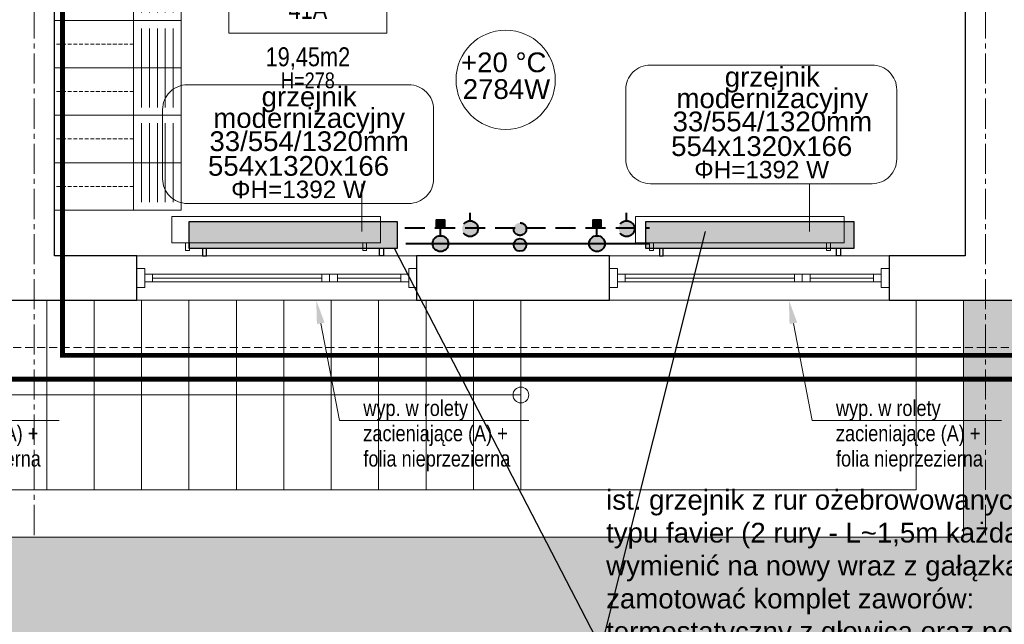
# Model space of a CAD drawing. Header units: millimetres. Extents: x 58673 to 77132, y 78327 to 116111.
# Tile 42 of 61: x 70455 to 71077, y 90484 to 90867. Entities that reach past the tile are written whole.
import ezdxf
from ezdxf import colors
from ezdxf.entities.mleader import LeaderData, LeaderLine
from ezdxf.enums import TextEntityAlignment as Align
from ezdxf.lldxf.tags import DXFTag
from ezdxf.math import Vec2, Vec3

# ---------------------------------------------------------------- set-up
doc = ezdxf.new("R2010")
doc.units = ezdxf.units.MM
doc.header["$MEASUREMENT"] = 0
for name, pattern in [('_xref_ACAD-LSN_dyspozytornia_PW_rzuty_14$0$CENTER2', [28.575, 19.05, -3.175, 3.175, -3.175]), ('_xref_ACAD-LSN_dyspozytornia_PW_rzuty_14$0$DASHED', [19.05, 12.7, -6.35]), ('_xref_ACAD-LSN_dyspozytornia_PW_rzuty_14$0$HIDDEN2', [4.7625, 3.175, -1.5875]), ('DASHED', [19.05, 12.7, -6.35])]:
    doc.linetypes.add(name, pattern=pattern)
doc.layers.get('0').update_dxf_attribs({"lineweight": 9})
doc.layers.get('Defpoints').update_dxf_attribs({"lineweight": 9})
for name, color, linetype, lineweight in [('_xref_ACAD-LSN_dyspozytornia_PW_rzuty_14$0$A hatch', 250, 'Continuous', 5), ('_xref_ACAD-LSN_dyspozytornia_PW_rzuty_14$0$A okna wyposazenie', 250, 'Continuous', 9), ('_xref_ACAD-LSN_dyspozytornia_PW_rzuty_14$0$A okna zewnetrzne', 250, 'Continuous', 9), ('_xref_ACAD-LSN_dyspozytornia_PW_rzuty_14$0$A opis', 250, 'Continuous', 13), ('_xref_ACAD-LSN_dyspozytornia_PW_rzuty_14$0$A opis pom', 250, 'Continuous', 9), ('_xref_ACAD-LSN_dyspozytornia_PW_rzuty_14$0$A opis pom pow', 250, 'Continuous', 9), ('_xref_ACAD-LSN_dyspozytornia_PW_rzuty_14$0$A widok', 250, 'Continuous', 9), ('_xref_ACAD-LSN_dyspozytornia_PW_rzuty_14$0$A widok wyżej', 250, '_xref_ACAD-LSN_dyspozytornia_PW_rzuty_14$0$DASHED', 9), ('_xref_ACAD-LSN_dyspozytornia_PW_rzuty_14$0$A wyposazenie meblowe', 250, 'Continuous', 9), ('_xref_ACAD-LSN_dyspozytornia_PW_rzuty_14$0$A zakres', 250, 'Continuous', 13), ('_xref_ACAD-LSN_dyspozytornia_PW_rzuty_14$0$A-Wall', 250, 'Continuous', 25), ('_xref_ACAD-LSN_dyspozytornia_PW_rzuty_14$0$IS grzejniki', 8, 'Continuous', 9), ('_xref_ACAD-LSN_dyspozytornia_PW_rzuty_14$0$S-Grid-Iden', 250, '_xref_ACAD-LSN_dyspozytornia_PW_rzuty_14$0$CENTER2', 9), ('FL_co_powrót', 5, 'DASHED', 40), ('FL_co_zasilanie', 1, 'Continuous', 40), ('FL_opis_co', 7, 'Continuous', 25), ('xref', 8, 'Continuous', 9)]:
    doc.layers.add(name, color=color, linetype=linetype, lineweight=lineweight)
doc.layers.add('IS_Grzejnik_etykieta', color=7, linetype='Continuous', lineweight=5, true_color=0x000000)
doc.layers.add('IS_Room (Automatic)', color=7, linetype='Continuous', lineweight=5, true_color=0x000000)
doc.layers.add('IS_Grzejniki_Plan_rzut', color=7, linetype='SOLID', true_color=0x000000)
doc.styles.add('_xref_ACAD-LSN_dyspozytornia_PW_rzuty_14$0$Standard', font='ARIALN.TTF')
doc.styles.add('_xref_ACAD-LSN_dyspozytornia_PW_rzuty_14$0$STYL ASA', font='ARIALN.TTF')
doc.styles.add('Arial_____', font='arial.ttf')
doc.styles.get("Standard").update_dxf_attribs({"font": 'arial.ttf'})
tags = doc.linetypes.add('SOLID', pattern=[10, 10, 0]).pattern_tags.tags
tags[6:7] = [DXFTag(74, 4), DXFTag(75, 0), DXFTag(340, '0'), DXFTag(46, 0.0), DXFTag(50, 0.0), DXFTag(44, 0.0), DXFTag(45, 0.0)]
tags[4:5] = [DXFTag(74, 4), DXFTag(75, 0), DXFTag(340, '0'), DXFTag(46, 0.0), DXFTag(50, 0.0), DXFTag(44, 0.0), DXFTag(45, 0.0)]
doc.dimstyles.get("Standard").update_dxf_attribs({"dimtxt": 0.18, "dimasz": 0.18, "dimexe": 0.18, "dimexo": 0.0625, "dimgap": 0.09, "dimtad": 0, "dimtih": 1, "dimtoh": 1, "dimdec": 4, "dimzin": 0, "dimdsep": 46, "dimtxsty": 'Standard', "dimcen": 0.09, "dimadec": 0, "dimazin": 0, "dimtfac": 1, "dimtdec": 4, "dimtofl": 0, "dimtmove": 0, "dimatfit": 3, "dimfxl": 1, "dimtolj": 1, "dimtzin": 0, "dimarcsym": 0})

# ---------------------------------------------------------------- blocks, each defined once
blk = doc.blocks.new('_xref_ACAD-LSN_dyspozytornia_PW_rzuty_14$0$szafka dwudzielna 30x50x180')
blk.add_lwpolyline([(25, 15), (-25, 15), (-25, -15), (25, -15)], close=True)
at = {"linetype": '_xref_ACAD-LSN_dyspozytornia_PW_rzuty_14$0$HIDDEN2', "lineweight": 9, "ltscale": 0.75}
blk.add_lwpolyline([(-25, 0), (25, 0)], dxfattribs=at)
blk = doc.blocks.new('*U3988')
at = {"layer": '_xref_ACAD-LSN_dyspozytornia_PW_rzuty_14$0$A wyposazenie meblowe', "xscale": -1, "rotation": 90}
blk.add_blockref('_xref_ACAD-LSN_dyspozytornia_PW_rzuty_14$0$szafka dwudzielna 30x50x180', (0, 0), dxfattribs=at)
blk = doc.blocks.new('*U3989')
at = {"color": 0, "linetype": 'ByBlock', "lineweight": -2, "transparency": 16777216}
for p in [(0, 0), (30, 0), (60, 0), (90, 0), (120, 0), (150, 0), (180, 0), (210, 0), (240, 0), (270, 0), (300, 0), (330, 0), (360, 0), (390, 0), (420, 0), (450, 0)]:
    blk.add_blockref('*U3988', p, dxfattribs=at)
blk = doc.blocks.new('_xref_ACAD-LSN_dyspozytornia_PW_rzuty_14$0$lawka2')
blk.add_lwpolyline([(-30, 0), (30, 0), (30, 30), (-30, 30)], close=True)
at = {"lineweight": 9}
for points in [[(-25, 25), (25, 25)], [(-25, 20), (25, 20)], [(-25, 15), (25, 15)], [(-25, 10), (25, 10)], [(-25, 5), (25, 5)]]:
    blk.add_lwpolyline(points, dxfattribs=at)
at = {"layer": 'Defpoints'}
for points in [[(-30, 30), (0, 30), (0, 0), (-30, 0)], [(0, 30), (30, 30), (30, 0), (0, 0)]]:
    blk.add_lwpolyline(points, close=True, dxfattribs=at)
blk = doc.blocks.new('_xref_ACAD-LSN_dyspozytornia_PW_rzuty_14$0$blok do okna')
for points in [[(28.5, 2.5), (33.5, 2.5), (33.5, -2.5), (28.5, -2.5)], [(33.5, 2.5), (38.5, 2.5), (38.5, -2.5), (33.5, -2.5)]]:
    blk.add_lwpolyline(points, close=True)
for points in [[(-78.5, 0), (28.5, 0)], [(38.5, 0), (78.5, 0)]]:
    blk.add_lwpolyline(points)
blk = doc.blocks.new('_xref_ACAD-LSN_dyspozytornia_PW_rzuty_14$0$tag wn')
blk.add_lwpolyline([(-25, -7.5), (25, -7.5), (25, 7.5), (-25, 7.5)], close=True)
at = {"style": '_xref_ACAD-LSN_dyspozytornia_PW_rzuty_14$0$STYL ASA'}
blk.add_attdef('ROOM:NO', text='', height=6, dxfattribs=at).set_placement((0, 0), align=Align.MIDDLE_CENTER)
at = {"layer": '_xref_ACAD-LSN_dyspozytornia_PW_rzuty_14$0$A opis pom pow', "style": '_xref_ACAD-LSN_dyspozytornia_PW_rzuty_14$0$STYL ASA'}
blk.add_attdef('ROOM:AREA', text='', height=6, dxfattribs=at).set_placement((0, -15), align=Align.MIDDLE_CENTER)
blk = doc.blocks.new('zawór ts')
h = blk.add_hatch(color=256)
h.paths.add_polyline_path([(5, 0, 1), (-5, 0)])
edge = h.paths.add_edge_path()
edge.add_spline(control_points=[(-3.23, -3.82), (-1.08, -3.82), (1.08, -3.82), (3.23, -3.82)], knot_values=[0.691218, 0.691218, 0.691218, 0.691218, 0.820959, 0.820959, 0.820959, 0.820959], degree=3, periodic=0)
edge.add_arc((0, 0), 5, 310.18586, 360)
edge.add_line((5, 0), (-5, 0))
edge.add_arc((0, 0), 5, 180, 229.81414)
edge = h.paths.add_edge_path()
edge.add_spline(control_points=[(3.23, -3.82), (1.08, -3.82), (-1.08, -3.82), (-3.23, -3.82)], knot_values=[0.691218, 0.691218, 0.691218, 0.691218, 0.820959, 0.820959, 0.820959, 0.820959], degree=3, periodic=0)
edge.add_arc((0, 0), 5, 229.81414, 270)
edge.add_arc((0, 0), 5, 270, 310.18586)
blk.add_hatch(color=256).paths.add_polyline_path([(2.5, -15), (2.5, -10), (-2.5, -10), (-2.5, -15)])
at = {"linetype": 'ByBlock', "lineweight": -2}
blk.add_lwpolyline([(2.5, -10), (2.5, -15), (-2.5, -15), (-2.5, -10)], close=True, dxfattribs=at)
blk.add_polyline3d([(0, -5, 0), (0, -10, 0)], dxfattribs=at)
blk.add_circle((0, 0), 5, dxfattribs=at)
blk = doc.blocks.new('zawór p')
at = {"linetype": 'ByBlock', "lineweight": -2}
h = blk.add_hatch(color=256, dxfattribs=at)
h.paths.add_polyline_path([(-4.93, 0.83), (4.93, 0.83, 0.366406), (0, 5, 0.366406)])
h.paths.add_polyline_path([(4.98, -0.42), (-4.98, -0.42, 0.919375)])
h.paths.add_polyline_path([(5, 0, 0.041508), (4.93, 0.83), (-4.93, 0.83, 0.062557), (-4.98, -0.42), (4.98, -0.42, 0.020994)])
blk.add_polyline3d([(0, 5, 0), (0, 10, 0)], dxfattribs=at)
blk.add_circle((0, 0), 5, dxfattribs=at)
blk = doc.blocks.new('_xref_ACAD-LSN_dyspozytornia_PW_rzuty_14')
at = {"layer": '_xref_ACAD-LSN_dyspozytornia_PW_rzuty_14$0$A hatch', "transparency": 33554495}
h = blk.add_hatch(dxfattribs=at)
h.set_pattern_fill('GRASS', color=256, scale=4)
h.set_pattern_definition([(90, (0, 0), (-71.84205, 71.84205), [19.05, -124.6341]), (45, (0, 0), (-71.84205, 71.84205), [19.05, -82.55]), (135, (0, 0), (-71.84205, -71.84205), [19.05, -82.55])])
edge = h.paths.add_edge_path()
edge.add_spline(control_points=[(73831.5, 88934.68), (73821.36, 88950.89), (73811.24, 88967.07), (73777.87, 89019.69), (73754.29, 89055.73), (73718.41, 89105.36), (73707.36, 89120.03), (73684.52, 89148.75), (73672.74, 89162.81), (73654.38, 89183.36), (73648.14, 89190.12), (73632.69, 89206.37), (73623.35, 89215.76), (73602.5, 89235.86), (73590.89, 89246.5), (73522.6, 89306.14), (73459.37, 89350), (73322.18, 89426.9), (73248.22, 89459.94), (73069.97, 89523.2), (72963.12, 89549.77), (72743.28, 89584.73), (72630.3, 89593.11), (72404.88, 89591.72), (72292.43, 89581.95), (72113.07, 89550.96), (72044.07, 89534.98), (71910.9, 89495.5), (71846.73, 89471.98), (71725.02, 89417.48), (71667.49, 89386.49), (71560.83, 89317.11), (71511.71, 89278.72), (71449.3, 89219.14), (71431.82, 89200.98), (71407.01, 89172.79), (71398.98, 89163.23), (71383.4, 89143.81), (71375.85, 89133.93), (71359.01, 89110.82), (71349.87, 89097.48), (71316.18, 89045.24), (71294.19, 89004.53), (71248.09, 88905.26), (71225.84, 88845.34), (71186.66, 88721.6), (71169.74, 88657.78), (71142.4, 88545.8), (71131.46, 88498.08), (71120.5, 88450.28)], knot_values=[0, 0, 0, 0, 57.207065, 57.207065, 187.181956, 187.181956, 242.95388, 242.95388, 298.725803, 298.725803, 326.611765, 326.611765, 366.532108, 366.532108, 413.640335, 413.640335, 636.601339, 636.601339, 859.562342, 859.562342, 1147.4948, 1147.4948, 1435.427258, 1435.427258, 1723.359715, 1723.359715, 1909.892427, 1909.892427, 2096.425139, 2096.425139, 2282.95785, 2282.95785, 2469.490562, 2469.490562, 2547.228377, 2547.228377, 2586.097284, 2586.097284, 2624.966192, 2624.966192, 2675.594063, 2675.594063, 2819.436148, 2819.436148, 3012.724073, 3012.724073, 3206.011998, 3206.011998, 3347.114496, 3347.114496, 3347.114496, 3347.114496], degree=3, periodic=0)
edge.add_line((71120.5, 88450.28), (73831.5, 88934.68))
h.paths.add_polyline_path([(69699.19, 89521.76), (65252.06, 89442.82), (65252.06, 88327.22), (70701.68, 88327.22), (70701.68, 88536.91, 0.419422)])
h.paths.add_polyline_path([(66521.59, 90689.22), (65352.68, 90689.22), (65352.68, 90659.22), (65323.18, 90659.22), (65323.18, 90689.22), (65229.94, 90689.22), (65239.64, 90142.71), (66521.59, 90165.46)])
edge = h.paths.add_edge_path()
edge.add_line((67744.6, 90689.22), (68718.74, 90689.22))
edge.add_line((68718.74, 90689.22), (68718.74, 90265.3))
edge.add_arc((68483.74, 90265.3), 235, -15.04019, 0, ccw=False)
edge.add_line((68710.69, 90204.32), (67744.6, 90187.17))
edge.add_line((67744.6, 90187.17), (67744.6, 90689.22))
edge = h.paths.add_edge_path()
edge.add_line((69340.24, 90689.22), (69815.68, 90689.22))
edge.add_line((69815.68, 90689.22), (69815.68, 90223.94))
edge.add_line((69815.68, 90223.94), (69350.6, 90215.68))
edge.add_arc((69575.24, 90284.68), 235, 180, 197.07407, ccw=False)
edge.add_line((69340.24, 90284.68), (69340.24, 90689.22))
edge = h.paths.add_edge_path()
edge.add_line((70216.68, 90539.22), (71051.68, 90539.22))
edge.add_line((71051.68, 90539.22), (71051.68, 90689.22))
edge.add_line((71051.68, 90689.22), (71234.68, 90689.22))
edge.add_line((71234.68, 90689.22), (71234.68, 90312.98))
edge.add_arc((71169.68, 90312.98), 65, 271.01694, 360, ccw=False)
edge.add_line((71170.84, 90247.99), (70216.68, 90231.09))
edge.add_line((70216.68, 90231.09), (70216.68, 90539.22))
edge = h.paths.add_edge_path()
edge.add_line((72662.68, 90689.22), (72890.68, 90689.22))
edge.add_line((72890.68, 90689.22), (72890.68, 90659.22))
edge.add_line((72890.68, 90659.22), (72903.68, 90659.22))
edge.add_line((72903.68, 90659.22), (72901.85, 90108.69))
edge.add_arc((72897.68, 90343.65), 235, 180, 271.01694, ccw=False)
edge.add_line((72662.68, 90343.65), (72662.68, 90689.22))
at = {"layer": '_xref_ACAD-LSN_dyspozytornia_PW_rzuty_14$0$A okna zewnetrzne', "linetype": 'Continuous', "lineweight": 9}
for p, q in [((70528.68, 90717.22), (70705.68, 90717.22)), ((70827.68, 90717.22), (71004.68, 90717.22)), ((70538.68, 90700.72), (70538.68, 90705.72)), ((70695.68, 90700.72), (70695.68, 90705.72)), ((70837.68, 90700.72), (70837.68, 90705.72)), ((70994.68, 90700.72), (70994.68, 90705.72)), ((70528.68, 90689.22), (70705.68, 90689.22)), ((70827.68, 90689.22), (71004.68, 90689.22))]:
    blk.add_line(p, q, dxfattribs=at)
for points in [[(70533.68, 90709.22), (70528.68, 90709.22), (70528.68, 90697.22), (70533.68, 90697.22)], [(70533.68, 90700.72), (70533.68, 90705.72), (70700.68, 90705.72), (70700.68, 90700.72)], [(70700.68, 90709.22), (70705.68, 90709.22), (70705.68, 90697.22), (70700.68, 90697.22)], [(70832.68, 90709.22), (70827.68, 90709.22), (70827.68, 90697.22), (70832.68, 90697.22)], [(70832.68, 90700.72), (70832.68, 90705.72), (70999.68, 90705.72), (70999.68, 90700.72)], [(70999.68, 90709.22), (71004.68, 90709.22), (71004.68, 90697.22), (70999.68, 90697.22)]]:
    blk.add_lwpolyline(points, close=True, dxfattribs=at)
at = {"layer": '_xref_ACAD-LSN_dyspozytornia_PW_rzuty_14$0$A widok'}
for points in [[(71021.68, 90689.22), (71021.68, 90569.22), (70201.68, 90569.22), (70201.68, 90539.22), (71051.68, 90539.22), (71051.68, 90689.22)], [(70771.68, 90629.22), (70201.68, 90629.22)]]:
    blk.add_lwpolyline(points, dxfattribs=at)
for points in [[(70471.68, 90689.22), (70441.68, 90689.22), (70441.68, 90569.22), (70471.68, 90569.22)], [(70501.68, 90689.22), (70471.68, 90689.22), (70471.68, 90569.22), (70501.68, 90569.22)], [(70531.68, 90689.22), (70501.68, 90689.22), (70501.68, 90569.22), (70531.68, 90569.22)], [(70561.68, 90689.22), (70531.68, 90689.22), (70531.68, 90569.22), (70561.68, 90569.22)], [(70591.68, 90689.22), (70561.68, 90689.22), (70561.68, 90569.22), (70591.68, 90569.22)], [(70621.68, 90689.22), (70591.68, 90689.22), (70591.68, 90569.22), (70621.68, 90569.22)], [(70651.68, 90689.22), (70621.68, 90689.22), (70621.68, 90569.22), (70651.68, 90569.22)], [(70681.68, 90689.22), (70651.68, 90689.22), (70651.68, 90569.22), (70681.68, 90569.22)], [(70711.68, 90689.22), (70681.68, 90689.22), (70681.68, 90569.22), (70711.68, 90569.22)], [(70741.68, 90689.22), (70711.68, 90689.22), (70711.68, 90569.22), (70741.68, 90569.22)], [(70771.68, 90689.22), (70741.68, 90689.22), (70741.68, 90569.22), (70771.68, 90569.22)], [(71021.68, 90689.22), (70771.68, 90689.22), (70771.68, 90569.22), (71021.68, 90569.22)]]:
    blk.add_lwpolyline(points, close=True, dxfattribs=at)
blk.add_circle((70771.68, 90629.22), 5, dxfattribs=at)
at = {"layer": '_xref_ACAD-LSN_dyspozytornia_PW_rzuty_14$0$A widok wyżej', "linetype": '_xref_ACAD-LSN_dyspozytornia_PW_rzuty_14$0$DASHED', "lineweight": 9, "ltscale": 0.2}
for p, q in [((70705.68, 90717.22), (70528.68, 90717.22)), ((71004.68, 90717.22), (70827.68, 90717.22)), ((70528.68, 90689.22), (70705.68, 90689.22)), ((70827.68, 90689.22), (71004.68, 90689.22))]:
    blk.add_line(p, q, dxfattribs=at)
at = {"layer": '_xref_ACAD-LSN_dyspozytornia_PW_rzuty_14$0$A widok wyżej', "ltscale": 0.4}
blk.add_lwpolyline([(65352.68, 90659.22), (72855.68, 90659.22)], dxfattribs=at)
at = {"layer": '_xref_ACAD-LSN_dyspozytornia_PW_rzuty_14$0$A zakres', "linetype": '_xref_ACAD-LSN_dyspozytornia_PW_rzuty_14$0$DASHED', "transparency": 33554623, "const_width": 3}
for points in [[(67446.18, 92031.22), (67446.18, 90639.22), (72869.68, 90639.22), (72869.68, 92031.22)], [(69888.68, 91499.22), (69888.68, 92016.22), (72859.68, 92016.22), (72859.68, 90654.22), (70481.68, 90654.22), (70481.68, 91280.38), (70101.18, 91280.22), (70101.18, 91499.22)]]:
    blk.add_lwpolyline(points, close=True, dxfattribs=at)
at = {"layer": '_xref_ACAD-LSN_dyspozytornia_PW_rzuty_14$0$A-Wall', "linetype": 'Continuous', "lineweight": 25}
for p, q in [((70476.68, 90717.22), (70476.68, 91226.22)), ((71052.68, 90917.22), (71052.68, 90717.22)), ((70528.68, 90717.22), (70476.68, 90717.22)), ((70528.68, 90689.22), (70528.68, 90717.22)), ((70705.68, 90717.22), (70705.68, 90689.22)), ((70827.68, 90717.22), (70705.68, 90717.22)), ((70827.68, 90689.22), (70827.68, 90717.22)), ((71004.68, 90717.22), (71004.68, 90689.22)), ((71052.68, 90717.22), (71004.68, 90717.22)), ((70408.68, 90689.22), (70528.68, 90689.22)), ((70705.68, 90689.22), (70827.68, 90689.22)), ((71004.68, 90689.22), (71125.68, 90689.22))]:
    blk.add_line(p, q, dxfattribs=at)
at = {"layer": '_xref_ACAD-LSN_dyspozytornia_PW_rzuty_14$0$IS grzejniki'}
for p, q in [((70682.83, 90742.16), (70550.83, 90742.16)), ((70550.83, 90742.16), (70550.83, 90725.56)), ((70682.83, 90725.56), (70682.83, 90742.16)), ((70976.2, 90742.16), (70844.2, 90742.16)), ((70844.2, 90742.16), (70844.2, 90725.56)), ((70976.2, 90725.56), (70976.2, 90742.16)), ((70550.83, 90725.56), (70682.83, 90725.56)), ((70559.58, 90725.56), (70559.58, 90720.56)), ((70562.08, 90720.56), (70562.08, 90725.56)), ((70671.58, 90720.56), (70671.58, 90725.56)), ((70674.08, 90725.56), (70674.08, 90720.56)), ((70844.2, 90725.56), (70976.2, 90725.56)), ((70852.95, 90725.56), (70852.95, 90720.56)), ((70855.45, 90720.56), (70855.45, 90725.56)), ((70964.95, 90720.56), (70964.95, 90725.56)), ((70967.45, 90725.56), (70967.45, 90720.56)), ((70559.58, 90720.56), (70562.08, 90720.56)), ((70674.08, 90720.56), (70671.58, 90720.56)), ((70852.95, 90720.56), (70855.45, 90720.56)), ((70967.45, 90720.56), (70964.95, 90720.56))]:
    blk.add_line(p, q, dxfattribs=at)
at = {"layer": '_xref_ACAD-LSN_dyspozytornia_PW_rzuty_14$0$S-Grid-Iden'}
for points in [[(70463.68, 92131.22), (70463.68, 90539.22)], [(71065.68, 92131.22), (71065.68, 90539.22)]]:
    blk.add_lwpolyline(points, dxfattribs=at)
at = {"rotation": 270}
blk.add_blockref('*U3989', (70501.68, 91211.22), dxfattribs=at)
at = {"layer": '_xref_ACAD-LSN_dyspozytornia_PW_rzuty_14$0$A okna zewnetrzne', "linetype": 'Continuous', "lineweight": 9, "extrusion": (0, 0, -1), "zscale": -1, "rotation": 180}
for p in [(-70617.18, 90703.22), (-70916.18, 90703.22)]:
    blk.add_blockref('_xref_ACAD-LSN_dyspozytornia_PW_rzuty_14$0$blok do okna', p, dxfattribs=at)
at = {"layer": '_xref_ACAD-LSN_dyspozytornia_PW_rzuty_14$0$A opis pom', "linetype": 'Continuous', "lineweight": 9, "xscale": 2, "yscale": 2, "zscale": 2}
blk.add_blockref('_xref_ACAD-LSN_dyspozytornia_PW_rzuty_14$0$tag wn', (70636.92, 90873.24), dxfattribs=at).add_auto_attribs({'ROOM:NO': '41A', 'ROOM:AREA': '19,45m2'})
at = {"layer": '_xref_ACAD-LSN_dyspozytornia_PW_rzuty_14$0$A wyposazenie meblowe', "rotation": 270}
for p in [(70526.68, 90896.22), (70526.68, 90836.22), (70526.68, 90776.22)]:
    blk.add_blockref('_xref_ACAD-LSN_dyspozytornia_PW_rzuty_14$0$lawka2', p, dxfattribs=at)
at = {"layer": '_xref_ACAD-LSN_dyspozytornia_PW_rzuty_14$0$A opis', "linetype": 'Continuous', "lineweight": 9, "insert": (70636.92, 90828.24), "char_height": 10, "attachment_point": 5, "style": '_xref_ACAD-LSN_dyspozytornia_PW_rzuty_14$0$Standard'}
blk.add_mtext_dynamic_manual_height_columns('\\A1;\\pxqc;H=278', width=72.7481, gutter_width=1, heights=[0], dxfattribs=at)
at = {"layer": '_xref_ACAD-LSN_dyspozytornia_PW_rzuty_14$0$A okna wyposazenie', "linetype": 'Continuous', "lineweight": 9}
ml = blk.add_multileader_mtext('Standard', dxfattribs=at)
ml.set_content('wyp. w rolety zacieniające (A) + folia nieprzezierna', color=256, style='_xref_ACAD-LSN_dyspozytornia_PW_rzuty_14$0$STYL ASA')
ml.set_leader_properties()
ml.build(insert=Vec2(0, 0))
ml.multileader.update_dxf_attribs({"text_left_attachment_type": 6, "text_right_attachment_type": 6, "dogleg_length": 3, "arrow_head_size": 15})
ctx = ml.context
ctx.base_point, ctx.char_height, ctx.arrow_head_size, ctx.landing_gap_size, ctx.plane_origin = Vec3(70365, 90613.14), 10, 15, 10, Vec3(70080.81, 90119.75)
ctx.left_attachment, ctx.right_attachment = 6, 6
notes = []
notes.append((ctx, [(0, (1, 1, 0), (70360.01, 90613.15), (1, 0), 4.99, [(0, [(70345.18, 90689.22)], 0, [])])]))
ctx.mtext.insert, ctx.mtext.width, ctx.mtext.line_spacing_factor, ctx.mtext.flow_direction = Vec3(70375, 90625.92), 103.629, 0.96, 5
ml = blk.add_multileader_mtext('Standard', dxfattribs=at)
ml.set_content('wyp. w rolety zacieniające (A) + folia nieprzezierna', color=256, style='_xref_ACAD-LSN_dyspozytornia_PW_rzuty_14$0$STYL ASA')
ml.set_leader_properties()
ml.build(insert=Vec2(0, 0))
ml.multileader.update_dxf_attribs({"text_left_attachment_type": 6, "text_right_attachment_type": 6, "dogleg_length": 3, "arrow_head_size": 15})
ctx = ml.context
ctx.base_point, ctx.char_height, ctx.arrow_head_size, ctx.landing_gap_size, ctx.plane_origin = Vec3(70662, 90613.14), 10, 15, 10, Vec3(70377.81, 90119.75)
ctx.left_attachment, ctx.right_attachment = 6, 6
notes.append((ctx, [(0, (1, 1, 0), (70657.01, 90613.15), (1, 0), 4.99, [(0, [(70642.18, 90689.22)], 0, [])])]))
ctx.mtext.insert, ctx.mtext.width, ctx.mtext.line_spacing_factor, ctx.mtext.flow_direction = Vec3(70672, 90625.92), 103.629, 0.96, 5
ml = blk.add_multileader_mtext('Standard', dxfattribs=at)
ml.set_content('wyp. w rolety zacieniające (A) + folia nieprzezierna', color=256, style='_xref_ACAD-LSN_dyspozytornia_PW_rzuty_14$0$STYL ASA')
ml.set_leader_properties()
ml.build(insert=Vec2(0, 0))
ml.multileader.update_dxf_attribs({"text_left_attachment_type": 6, "text_right_attachment_type": 6, "dogleg_length": 3, "arrow_head_size": 15})
ctx = ml.context
ctx.base_point, ctx.char_height, ctx.arrow_head_size, ctx.landing_gap_size, ctx.plane_origin = Vec3(70961, 90613.14), 10, 15, 10, Vec3(70676.81, 90119.75)
ctx.left_attachment, ctx.right_attachment = 6, 6
notes.append((ctx, [(0, (1, 1, 0), (70956.01, 90613.15), (1, 0), 4.99, [(0, [(70941.18, 90689.22)], 0, [])])]))
ctx.mtext.insert, ctx.mtext.width, ctx.mtext.line_spacing_factor, ctx.mtext.flow_direction = Vec3(70971, 90625.92), 103.629, 0.96, 5
for ctx, leaders in notes:
    for number, flags, end, landing, length, lines in leaders:
        leader = LeaderData()
        leader.index, (leader.has_last_leader_line, leader.has_dogleg_vector, leader.attachment_direction) = number, flags
        leader.last_leader_point, leader.dogleg_vector, leader.dogleg_length = Vec3(end), Vec3(landing), length
        for number, points, colour, breaks in lines:
            line = LeaderLine()
            line.index, line.vertices, line.color, line.breaks = number, Vec3.list(points), colors.encode_raw_color(colour), breaks
            leader.lines.append(line)
        ctx.leaders.append(leader)

msp = doc.modelspace()

# ---------------------------------------------------------------- block references
at = {"layer": 'xref'}
msp.add_blockref('_xref_ACAD-LSN_dyspozytornia_PW_rzuty_14', (0, 0), dxfattribs=at)

# ---------------------------------------------------------------- next in the draw order: hatches: boundary and pattern name
at = {"layer": 'FL_co_powrót'}
msp.add_hatch(color=256, dxfattribs=at).paths.add_polyline_path([(70775.093, 90734.185, -1), (70767.093, 90734.185, -1)])
at = {"layer": 'FL_co_zasilanie'}
msp.add_hatch(color=256, dxfattribs=at).paths.add_polyline_path([(70775.093, 90724.185, -1), (70767.093, 90724.185, -1)])
at = {"layer": 'IS_Grzejniki_Plan_rzut'}
for points in [[(70561.5, 90722.22), (70693.5, 90722.22), (70693.5, 90738.82), (70561.5, 90738.82)], [(70850.5, 90722.22), (70982.5, 90722.22), (70982.5, 90738.82), (70850.5, 90738.82)]]:
    msp.add_hatch(color=8, dxfattribs=at).paths.add_polyline_path(points)

# ---------------------------------------------------------------- next in the draw order: linework, layer by layer
at = {"layer": 'FL_co_powrót'}
msp.add_line((70698.274, 90735), (70853, 90735), dxfattribs=at)
msp.add_circle((70771.093, 90734.185), 4, dxfattribs=at)
at = {"layer": 'FL_co_zasilanie'}
msp.add_line((70698.9, 90725), (70853, 90725), dxfattribs=at)
msp.add_circle((70771.093, 90724.185), 4, dxfattribs=at)
at = {"layer": 'FL_opis_co'}
msp.add_line((70822.475, 90468.875), (70888.5, 90732.72), dxfattribs=at)
at = {"layer": 'IS_Grzejnik_etykieta'}
for p, q in [((70671.094, 90732.72), (70671.094, 90762.911)), ((70954.332, 90732.72), (70954.332, 90762.911))]:
    msp.add_line(p, q, dxfattribs=at)
for points in [[(70853.595, 90762.911), (70993.807, 90762.911, 0.4142136), (71009.432, 90778.536), (71009.432, 90822.374, 0.4142136), (70993.807, 90837.999), (70853.595, 90837.999, 0.4142136), (70837.97, 90822.374), (70837.97, 90778.536, 0.4142136)], [(70560.595, 90750.411), (70700.807, 90750.411, 0.4142136), (70716.432, 90766.036), (70716.432, 90809.874, 0.4142136), (70700.807, 90825.499), (70560.595, 90825.499, 0.4142136), (70544.97, 90809.874), (70544.97, 90766.036, 0.4142136)]]:
    msp.add_lwpolyline(points, format="xyb", close=True, dxfattribs=at)
at = {"layer": 'IS_Grzejniki_Plan_rzut', "lineweight": 30}
for p, q in [((70693.5, 90738.82), (70561.5, 90738.82)), ((70561.5, 90738.82), (70561.5, 90722.22)), ((70693.5, 90722.22), (70693.5, 90738.82)), ((70982.5, 90738.82), (70850.5, 90738.82)), ((70850.5, 90738.82), (70850.5, 90722.22)), ((70982.5, 90722.22), (70982.5, 90738.82)), ((70561.5, 90722.22), (70693.5, 90722.22)), ((70561.5, 90722.22), (70561.5, 90722.22)), ((70570.25, 90722.22), (70570.25, 90717.22)), ((70570.25, 90717.22), (70572.75, 90717.22)), ((70572.75, 90717.22), (70572.75, 90722.22)), ((70682.25, 90717.22), (70682.25, 90722.22)), ((70684.75, 90717.22), (70682.25, 90717.22)), ((70684.75, 90722.22), (70684.75, 90717.22)), ((70850.5, 90722.22), (70982.5, 90722.22)), ((70850.5, 90722.22), (70850.5, 90722.22)), ((70859.25, 90722.22), (70859.25, 90717.22)), ((70859.25, 90717.22), (70861.75, 90717.22)), ((70861.75, 90717.22), (70861.75, 90722.22)), ((70971.25, 90717.22), (70971.25, 90722.22)), ((70973.75, 90717.22), (70971.25, 90717.22)), ((70973.75, 90722.22), (70973.75, 90717.22))]:
    msp.add_line(p, q, dxfattribs=at)
at = {"layer": 'IS_Room (Automatic)'}
msp.add_circle((70762.031, 90828.702), 31.395, dxfattribs=at)

# ---------------------------------------------------------------- next in the draw order: block references
at = {"layer": 'FL_co_powrót'}
for p in [(70739.535, 90734.47), (70838.535, 90734.47)]:
    msp.add_blockref('zawór p', p, dxfattribs=at)
at = {"layer": 'FL_co_zasilanie', "rotation": 180}
for p in [(70720.809, 90725), (70819.809, 90725)]:
    msp.add_blockref('zawór ts', p, dxfattribs=at)

# ---------------------------------------------------------------- next in the draw order: texts
at = {"layer": 'FL_opis_co', "char_height": 12.5, "attachment_point": 7}
for insert in [(70138, 90862.5), (70825.6, 90469.5)]:
    msp.add_mtext('\\fArial|b0|i0|c238;ist. grzejnik z rur ożebrowowanych \\Ptypu favier (2 rury - L~1,5m każda) \\Pwymienić na nowy wraz z gałązkami \\Pzamotować komplet zaworów: \\Ptermostatyczny z głowicą oraz powrotny', dxfattribs=dict(at, insert=insert))
at = {"layer": 'IS_Grzejnik_etykieta', "color": 18, "true_color": 0x000000, "transparency": 33554687, "style": 'Arial_____'}
for s, p in [('grzejnik', (70930.723, 90820.569)), ('grzejnik', (70637.723, 90808.069)), ('modernizacyjny', (70930.723, 90807.01)), ('modernizacyjny', (70637.723, 90794.51)), ('33/554/1320mm', (70930.723, 90792.326)), ('33/554/1320mm', (70637.723, 90779.826))]:
    msp.add_text(s, height=12.5, dxfattribs=at).set_placement(p, align=Align.BOTTOM_CENTER)
for s, height, p in [('554x1320x166', 12.5, (70923.998, 90792.95)), ('554x1320x166', 12.5, (70630.998, 90780.45)), ('ΦH=1392 W', 11, (70923.998, 90777.325)), ('ΦH=1392 W', 11, (70630.998, 90764.825))]:
    msp.add_text(s, height=height, dxfattribs=at).set_placement(p, align=Align.TOP_CENTER)
at = {"layer": 'IS_Room (Automatic)', "color": 18, "true_color": 0x000000, "transparency": 33554687, "style": 'Arial_____'}
for s, p in [('+20 °C', (70760.811, 90839.723)), ('2784W', (70762.539, 90822.812))]:
    msp.add_text(s, height=12.5, dxfattribs=at).set_placement(p, align=Align.MIDDLE_CENTER)

# ---------------------------------------------------------------- next in the draw order: leaders
at = {"layer": 'FL_opis_co', "annotation_type": 0, "has_hookline": 1, "hookline_direction": 0, "text_width": 307.9}
msp.add_leader([(70691.564, 90722.22), (70822.475, 90468.875), (70824.975, 90468.875)], dimstyle='Standard', override={"dimtxt": 2.5, "dimasz": 2.5, "dimexe": 1.25, "dimexo": 0.625, "dimgap": 0.625, "dimtad": 1, "dimtih": 0, "dimtoh": 0, "dimdec": 2, "dimzin": 8, "dimdsep": 44, "dimcen": 2.5, "dimtdec": 2, "dimtofl": 1, "dimldrblk": 'None', "dimtolj": 0, "dimtzin": 8}, dxfattribs=at)

doc.saveas('drawing.dxf')
